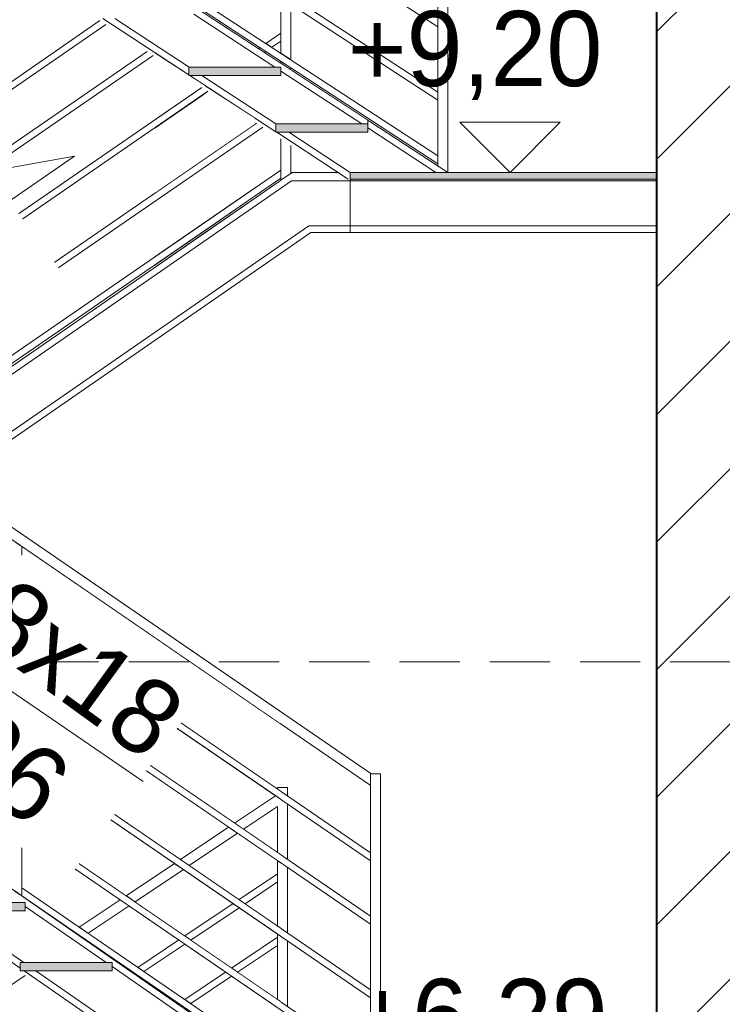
# Model space of a CAD drawing. Header units: millimetres. Extents: x 67877 to 166263, y -957 to 33454.
# Tile 63 of 98: x 82097 to 84198, y 13801 to 16748. Entities that reach past the tile are written whole.
import ezdxf

# ---------------------------------------------------------------- set-up
doc = ezdxf.new("R2010")
doc.units = ezdxf.units.MM
doc.linetypes.add('Przerywana gęsta', pattern=[135, 90, -45])
doc.linetypes.add('Wipeout_Contour', pattern=[1000, 0, -1000])
for name, color, linetype, lineweight in [('0_Nr_pióra__1', 7, 'Continuous', 13), ('0_Nr_pióra__103', 7, 'Continuous', 5), ('0_Nr_pióra__122', 255, 'Continuous', 0), ('0_Nr_pióra__7', 7, 'Continuous', 20), ('inw_schody zewnętrzne_Nr_pióra__1', 7, 'Continuous', 13), ('inw_schody zewnętrzne_Nr_pióra__27', 7, 'Continuous', 40), ('inw_ściany zewnętrzne_Nr_pióra__61', 251, 'Continuous', 13)]:
    doc.layers.add(name, color=color, linetype=linetype, lineweight=lineweight)
doc.layers.add('inw_schody zewnętrzne', color=7, linetype='Continuous')
doc.styles.add('STYL_AUTOMATYCZNY_1', font='GOTHIC.TTF')
pattern_1 = [(45, (51469.33, 7089.58), (-190.9188, 190.9188), [])]

# ---------------------------------------------------------------- blocks, each defined once
blk = doc.blocks.new('Wymiary_60_4', base_point=(771825.4, 13428.1))
at = {"layer": '0_Nr_pióra__1', "linetype": 'Continuous'}
for p, q in [((771825.4, 13428.1), (771675.4, 13578.1)), ((771675.4, 13578.1), (771975.4, 13578.1)), ((771975.4, 13578.1), (771825.4, 13428.1))]:
    blk.add_line(p, q, dxfattribs=at)
at = {"layer": '0_Nr_pióra__1', "insert": (771340.3, 13644.4), "char_height": 225, "attachment_point": 7, "style": 'STYL_AUTOMATYCZNY_1'}
blk.add_mtext('\\A1;{\\pql;\\fCentury Gothic|b0|i0|c238|p34;+9,20}', dxfattribs=at)
blk = doc.blocks.new('Wymiary_63_4', base_point=(771825.4, 10519.2))
at = {"layer": '0_Nr_pióra__1', "linetype": 'Continuous'}
for p, q in [((771825.4, 10519.2), (771675.4, 10669.2)), ((771675.4, 10669.2), (771975.4, 10669.2)), ((771975.4, 10669.2), (771825.4, 10519.2))]:
    blk.add_line(p, q, dxfattribs=at)
at = {"layer": '0_Nr_pióra__1', "insert": (771356.3, 10747.4), "char_height": 225, "attachment_point": 7, "style": 'STYL_AUTOMATYCZNY_1'}
blk.add_mtext('\\A1;{\\pql;\\fCentury Gothic|b0|i0|c238|p34;+6,29}', dxfattribs=at)

msp = doc.modelspace()

# ---------------------------------------------------------------- linework, layer by layer
at = {"layer": '0_Nr_pióra__103', "linetype": 'Continuous'}
for p, q in [((83377.854, 16291.011), (83377.854, 17379.079)), ((83145.927, 14458.733), (83145.927, 14490.895)), ((83145.927, 14490.895), (83175.927, 14490.895)), ((83175.927, 14490.895), (83175.927, 14470.326)), ((83175.927, 13382.174), (83175.927, 14470.326)), ((83145.927, 13402.943), (83145.927, 14458.733))]:
    msp.add_line(p, q, dxfattribs=at)

# ---------------------------------------------------------------- block references
at = {"linetype": 'Continuous'}
msp.add_blockref('Wymiary_63_4', (83563.402, 13382.174), dxfattribs=at)

# ---------------------------------------------------------------- wipeouts: each hides what was drawn before it
at = {"linetype": 'Wipeout_Contour', "ltscale": 3085102.018594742}
msp.add_wipeout([(82892.816, 16061.011), (82907.816, 16061.011), (82907.816, 16086.011), (82892.816, 16086.011)], dxfattribs=at)
at = {"linetype": 'Wipeout_Contour', "ltscale": 3851751.022561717}
msp.add_wipeout([(81850.267, 14081.011), (82097.816, 13909.632), (82097.816, 13926.011), (82108.941, 13926.011), (81885.052, 14081.011)], dxfattribs=at)
at = {"linetype": 'Wipeout_Contour', "ltscale": 3084417.364313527}
msp.add_wipeout([(82651.159, 16110.873), (82798.096, 16212.598), (82798.096, 16455.022), (82651.159, 16551.096)], dxfattribs=at).dxf.layer = 'inw_schody zewnętrzne'
at = {"linetype": 'Wipeout_Contour', "ltscale": 3089295.495354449}
msp.add_wipeout([(83976.503, 14826.011), (83976.503, 11946.011), (84001.087, 11946.011), (84001.087, 14826.011)], dxfattribs=at).dxf.layer = 'inw_schody zewnętrzne'

# ---------------------------------------------------------------- next in the draw order: wipeouts: each hides what was drawn before it
at = {"linetype": 'Wipeout_Contour', "ltscale": 3852289.578869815}
msp.add_wipeout([(82112.816, 14081.011), (81885.052, 14081.011), (82108.941, 13926.011), (82355.599, 13926.011), (82112.816, 14094.092)], dxfattribs=at)
at = {"linetype": 'Wipeout_Contour', "ltscale": 3853038.002917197}
msp.add_wipeout([(82110.267, 13901.011), (82357.816, 13729.632), (82357.816, 13746.011), (82368.941, 13746.011), (82145.052, 13901.011)], dxfattribs=at)
at = {"linetype": 'Wipeout_Contour', "ltscale": 3089477.400745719}
msp.add_wipeout([(83976.503, 17796.011), (83976.503, 14826.011), (84001.087, 14826.011), (84001.087, 17796.011)], dxfattribs=at).dxf.layer = 'inw_schody zewnętrzne'
at = {"linetype": 'Wipeout_Contour', "ltscale": 5396786.553637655}
msp.add_wipeout([(82501.275, 16007.107), (82651.159, 16110.873), (82651.159, 16551.096), (82605.406, 16581.011), (82602.816, 16581.011), (82602.816, 16582.705), (82501.275, 16649.097)], dxfattribs=at).dxf.layer = 'inw_schody zewnętrzne'

# ---------------------------------------------------------------- next in the draw order: wipeouts: each hides what was drawn before it
at = {"linetype": 'Wipeout_Contour', "ltscale": 3854462.899920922}
msp.add_wipeout([(82381.587, 16751.011), (82345.406, 16751.011), (82602.816, 16582.705), (82602.816, 16606.011), (82603.352, 16606.011)], dxfattribs=at)
at = {"linetype": 'Wipeout_Contour', "ltscale": 3853576.517018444}
msp.add_wipeout([(82372.816, 13901.011), (82145.052, 13901.011), (82368.941, 13746.011), (82615.599, 13746.011), (82372.816, 13914.092)], dxfattribs=at)
at = {"linetype": 'Wipeout_Contour', "ltscale": 9280111.495333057}
msp.add_wipeout([(84225.838, 14826.011), (84001.087, 14826.011), (84001.087, 11946.011), (84225.838, 11946.011), (84632.483, 11946.011), (85176.674, 11946.011), (85950.368, 11946.011), (86059.331, 11946.011), (86059.331, 14826.011), (85950.368, 14826.011), (85176.674, 14826.011), (84632.483, 14826.011)], dxfattribs=at).dxf.layer = 'inw_schody zewnętrzne'

# ---------------------------------------------------------------- next in the draw order: hatches: boundary and pattern name
at = {"layer": 'inw_schody zewnętrzne_Nr_pióra__1', "linetype": 'Continuous'}
h = msp.add_hatch(dxfattribs=at)
h.set_pattern_fill('Bloczki_ceramiczne_0004', color=256, style=0, pattern_type=2)
h.set_pattern_definition(pattern_1)
h.paths.add_polyline_path([(84225.838, 14826.011), (84001.087, 14826.011), (84001.087, 11946.011), (84225.838, 11946.011), (84632.483, 11946.011), (85176.674, 11946.011), (85950.368, 11946.011), (86059.331, 11946.011), (86059.331, 14826.011), (85950.368, 14826.011), (85176.674, 14826.011), (84632.483, 14826.011)])

# ---------------------------------------------------------------- next in the draw order: wipeouts: each hides what was drawn before it
at = {"linetype": 'Wipeout_Contour', "ltscale": 3855011.261268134}
msp.add_wipeout([(82617.816, 16751.011), (82381.587, 16751.011), (82603.352, 16606.011), (82859.908, 16606.011), (82617.816, 16764.302)], dxfattribs=at)
at = {"linetype": 'Wipeout_Contour', "ltscale": 3855747.578351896}
msp.add_wipeout([(82641.587, 16581.011), (82605.406, 16581.011), (82862.816, 16412.705), (82862.816, 16436.011), (82863.352, 16436.011)], dxfattribs=at)
at = {"linetype": 'Wipeout_Contour', "ltscale": 17718330.59416122}
msp.add_wipeout([(81072.816, 14838.174), (81072.816, 14814.092), (81315.599, 14646.011), (81332.816, 14646.011), (81332.816, 14634.092), (81575.599, 14466.011), (81592.816, 14466.011), (81592.816, 14454.092), (81835.599, 14286.011), (81852.816, 14286.011), (81852.816, 14274.092), (82095.599, 14106.011), (82112.816, 14106.011), (82112.816, 14094.092), (82355.599, 13926.011), (82372.816, 13926.011), (82372.816, 13914.092), (82615.599, 13746.011), (82632.816, 13746.011), (82632.816, 13734.092), (82875.599, 13566.011), (82892.816, 13566.011), (82892.816, 13578.174)], dxfattribs=at)

# ---------------------------------------------------------------- next in the draw order: hatches: boundary and pattern name
at = {"layer": '0_Nr_pióra__1', "linetype": 'Continuous'}
for points in [[(82112.816, 14081.011), (82112.816, 14106.011), (81837.816, 14106.011), (81837.816, 14081.011)], [(82372.816, 13901.011), (82372.816, 13926.011), (82097.816, 13926.011), (82097.816, 13901.011)]]:
    msp.add_hatch(color=256, dxfattribs=at).paths.add_polyline_path(points)

# ---------------------------------------------------------------- next in the draw order: linework, layer by layer
at = {"layer": '0_Nr_pióra__103', "linetype": 'Continuous'}
for p, q in [((82898.074, 14424.746), (82898.074, 14449.732)), ((82898.074, 14234.746), (82898.074, 14400.496)), ((82898.074, 14014.746), (82898.074, 14210.496)), ((82898.074, 13794.746), (82898.074, 13990.496))]:
    msp.add_line(p, q, dxfattribs=at)

# ---------------------------------------------------------------- next in the draw order: wipeouts: each hides what was drawn before it
at = {"linetype": 'Wipeout_Contour', "ltscale": 3856295.900670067}
msp.add_wipeout([(82877.816, 16581.011), (82641.587, 16581.011), (82863.352, 16436.011), (83119.908, 16436.011), (82877.816, 16594.302)], dxfattribs=at)
at = {"linetype": 'Wipeout_Contour', "ltscale": 3085560.796563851}
msp.add_wipeout([(82901.587, 16411.011), (82865.406, 16411.011), (83137.816, 16232.898), (83137.816, 16256.554)], dxfattribs=at)
at = {"linetype": 'Wipeout_Contour', "ltscale": 9280656.49350918}
msp.add_wipeout([(84225.838, 17796.011), (84001.087, 17796.011), (84001.087, 14826.011), (84225.838, 14826.011), (84632.483, 14826.011), (85176.674, 14826.011), (85950.368, 14826.011), (86059.331, 14826.011), (86059.331, 17796.011), (85950.368, 17796.011), (85176.674, 17796.011), (84632.483, 17796.011)], dxfattribs=at).dxf.layer = 'inw_schody zewnętrzne'

# ---------------------------------------------------------------- next in the draw order: hatches: boundary and pattern name
at = {"layer": 'inw_schody zewnętrzne_Nr_pióra__1', "linetype": 'Continuous'}
h = msp.add_hatch(dxfattribs=at)
h.set_pattern_fill('Bloczki_ceramiczne_0004', color=256, style=0, pattern_type=2)
h.set_pattern_definition(pattern_1)
h.paths.add_polyline_path([(84225.838, 17796.011), (84001.087, 17796.011), (84001.087, 14826.011), (84225.838, 14826.011), (84632.483, 14826.011), (85176.674, 14826.011), (85950.368, 14826.011), (86059.331, 14826.011), (86059.331, 17796.011), (85950.368, 17796.011), (85176.674, 17796.011), (84632.483, 17796.011)])

# ---------------------------------------------------------------- next in the draw order: linework, layer by layer
at = {"layer": '0_Nr_pióra__103', "linetype": 'Continuous'}
for p, q in [((82961.69, 16131.011), (84001.087, 16131.011)), ((82967.586, 16111.011), (84001.087, 16111.011))]:
    msp.add_line(p, q, dxfattribs=at)
at = {"layer": 'inw_schody zewnętrzne_Nr_pióra__27', "linetype": 'Continuous'}
for p, q in [((84001.087, 17796.011), (84001.087, 14826.011)), ((84001.087, 14826.011), (84001.087, 11946.011))]:
    msp.add_line(p, q, dxfattribs=at)

# ---------------------------------------------------------------- next in the draw order: wipeouts: each hides what was drawn before it
at = {"linetype": 'Wipeout_Contour', "ltscale": 20033669.77362396}
msp.add_wipeout([(81057.816, 17784.302), (81299.908, 17626.011), (81317.816, 17626.011), (81317.816, 17614.302), (81559.908, 17456.011), (81577.816, 17456.011), (81577.816, 17444.302), (81819.908, 17286.011), (81837.816, 17286.011), (81837.816, 17274.302), (82079.908, 17116.011), (82097.816, 17116.011), (82097.816, 17104.302), (82339.908, 16946.011), (82357.816, 16946.011), (82357.816, 16934.302), (82599.908, 16776.011), (82617.816, 16776.011), (82617.816, 16764.302), (82859.908, 16606.011), (82877.816, 16606.011), (82877.816, 16594.302), (83119.908, 16436.011), (83137.816, 16436.011), (83137.816, 16447.959), (81057.816, 17807.959)], dxfattribs=at)
at = {"linetype": 'Wipeout_Contour', "ltscale": 2314317.087587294}
msp.add_wipeout([(83137.816, 16411.011), (82901.587, 16411.011), (83137.816, 16256.554)], dxfattribs=at)
at = {"linetype": 'Wipeout_Contour', "ltscale": 3083325.49331883}
msp.add_wipeout([(82103.509, 14125.269), (82877.816, 13594.386), (82877.816, 13618.635), (82103.509, 14149.519)], dxfattribs=at)

# ---------------------------------------------------------------- next in the draw order: hatches: boundary and pattern name
at = {"layer": '0_Nr_pióra__1', "linetype": 'Continuous'}
for points in [[(82877.816, 16581.011), (82877.816, 16606.011), (82602.816, 16606.011), (82602.816, 16581.011)], [(83137.816, 16411.011), (83137.816, 16436.011), (82862.816, 16436.011), (82862.816, 16411.011)], [(84001.087, 16266.011), (84001.087, 16291.011), (83085.117, 16291.011), (83085.117, 16266.011)]]:
    msp.add_hatch(color=256, dxfattribs=at).paths.add_polyline_path(points)
at = {"layer": '0_Nr_pióra__122', "linetype": 'Continuous'}
msp.add_hatch(color=256, dxfattribs=at).paths.add_polyline_path([(84001.087, 16271.011), (84001.087, 16291.011), (83085.117, 16291.011), (83085.117, 16271.011)])

# ---------------------------------------------------------------- next in the draw order: linework, layer by layer
at = {"layer": '0_Nr_pióra__1', "linetype": 'Continuous', "flags": 128}
for points in [[(84001.087, 16271.011), (84001.087, 16291.011), (83085.117, 16291.011), (83085.117, 16271.011)], [(84001.087, 16266.011), (84001.087, 16291.011), (83085.117, 16291.011), (83085.117, 16266.011)]]:
    msp.add_lwpolyline(points, close=True, dxfattribs=at)
at = {"layer": '0_Nr_pióra__103', "linetype": 'Continuous'}
msp.add_line((83085.117, 16291.011), (83085.117, 16111.011), dxfattribs=at)

# ---------------------------------------------------------------- next in the draw order: wipeouts: each hides what was drawn before it
at = {"linetype": 'Wipeout_Contour', "ltscale": 3080018.374883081}
msp.add_wipeout([(82159.057, 16860.907), (81063.208, 16106.226), (81080.223, 16081.518), (82186.19, 16843.167)], dxfattribs=at)
at = {"linetype": 'Wipeout_Contour', "ltscale": 3083336.441440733}
msp.add_wipeout([(82103.509, 14339.519), (82103.509, 14315.269), (82877.816, 13784.386), (82877.816, 13808.635)], dxfattribs=at)

# ---------------------------------------------------------------- next in the draw order: linework, layer by layer
at = {"layer": '0_Nr_pióra__103', "linetype": 'Continuous'}
for p, q in [((82372.816, 13926.011), (82097.816, 13926.011)), ((82372.816, 13926.011), (82372.816, 13901.011)), ((82368.941, 13746.011), (82145.052, 13901.011))]:
    msp.add_line(p, q, dxfattribs=at)

# ---------------------------------------------------------------- next in the draw order: wipeouts: each hides what was drawn before it
at = {"linetype": 'Wipeout_Contour', "ltscale": 3085154.001433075}
msp.add_wipeout([(82459.482, 16920.776), (82459.482, 16896.892), (83347.96, 16316.885), (83347.96, 16340.769)], dxfattribs=at)
at = {"linetype": 'Wipeout_Contour', "ltscale": 3083226.49481889}
msp.add_wipeout([(81988.012, 15660.971), (82877.816, 16273.754), (82877.816, 16298.038), (81988.012, 15685.255)], dxfattribs=at)
at = {"linetype": 'Wipeout_Contour', "ltscale": 3083349.35218373}
msp.add_wipeout([(82103.509, 14559.519), (82103.509, 14535.269), (82877.816, 14004.386), (82877.816, 14028.635)], dxfattribs=at)
at = {"linetype": 'Wipeout_Contour', "ltscale": 3084599.382375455}
msp.add_wipeout([(82868.074, 13977.548), (82748.426, 13897.348), (82748.535, 13897.273), (82868.074, 13977.4)], dxfattribs=at)
at = {"linetype": 'Wipeout_Contour', "ltscale": 6931303.425471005}
msp.add_wipeout([(82112.845, 13887.279), (81079.855, 13194.866), (81080.184, 13194.866), (81963.141, 13786.711), (81963.141, 13786.894), (81983.137, 13800.299), (81983.576, 13800.446), (81983.576, 13800.408), (82113.008, 13887.166)], dxfattribs=at)
at = {"linetype": 'Wipeout_Contour', "ltscale": 3083142.829944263}
msp.add_wipeout([(82450.29, 13887.508), (82439.342, 13880.169), (82439.45, 13880.094), (82450.399, 13887.433)], dxfattribs=at)
at = {"linetype": 'Wipeout_Contour', "ltscale": 3084038.910918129}
msp.add_wipeout([(82608.3, 13803.422), (82608.409, 13803.347), (82730.651, 13885.286), (82730.542, 13885.36)], dxfattribs=at)
at = {"linetype": 'Wipeout_Contour', "ltscale": 3083661.130420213}
msp.add_wipeout([(82561.111, 13795.868), (82578.781, 13783.635), (82590.416, 13791.434), (82572.659, 13803.609)], dxfattribs=at)

# ---------------------------------------------------------------- next in the draw order: linework, layer by layer
at = {"layer": '0_Nr_pióra__103', "linetype": 'Continuous'}
for p, q in [((83137.816, 16447.959), (83137.816, 16436.011)), ((82862.816, 16436.011), (82862.816, 16411.011)), ((83137.816, 16436.011), (82862.816, 16436.011)), ((83137.816, 16436.011), (83137.816, 16411.011)), ((83341.673, 16291.011), (83137.816, 16424.302)), ((83137.816, 16411.011), (82862.816, 16411.011)), ((82112.816, 14081.011), (81837.816, 14081.011)), ((82108.941, 13926.011), (81885.052, 14081.011)), ((82569.879, 13801.745), (82572.659, 13803.609))]:
    msp.add_line(p, q, dxfattribs=at)

# ---------------------------------------------------------------- next in the draw order: wipeouts: each hides what was drawn before it
at = {"linetype": 'Wipeout_Contour', "ltscale": 3085167.649755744}
msp.add_wipeout([(82459.482, 17110.776), (82459.482, 17086.892), (83347.96, 16506.885), (83347.96, 16530.769)], dxfattribs=at)
at = {"linetype": 'Wipeout_Contour', "ltscale": 3083111.478986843}
msp.add_wipeout([(81988.012, 15850.971), (82823.586, 16426.408), (82805.498, 16438.234), (81988.012, 15875.255)], dxfattribs=at)
at = {"linetype": 'Wipeout_Contour', "ltscale": 3085089.334020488}
msp.add_wipeout([(82877.816, 16255.896), (82907.816, 16276.556), (82907.816, 16371.334), (82877.816, 16390.95)], dxfattribs=at)
at = {"linetype": 'Wipeout_Contour', "ltscale": 3083434.759802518}
msp.add_wipeout([(82441.654, 14107.679), (82441.817, 14107.567), (82586.184, 14204.336), (82586.021, 14204.448)], dxfattribs=at)
at = {"linetype": 'Wipeout_Contour', "ltscale": 3084655.067527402}
msp.add_wipeout([(82770.551, 14102.178), (82770.66, 14102.104), (82868.074, 14167.401), (82868.074, 14167.548)], dxfattribs=at)
at = {"linetype": 'Wipeout_Contour', "ltscale": 3082824.156421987}
msp.add_wipeout([(82423.77, 14095.691), (82301.528, 14013.752), (82301.691, 14013.641), (82423.933, 14095.579)], dxfattribs=at)
at = {"linetype": 'Wipeout_Contour', "ltscale": 3082484.640268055}
msp.add_wipeout([(82273.513, 13994.974), (82273.675, 13994.862), (82283.807, 14001.653), (82283.644, 14001.765)], dxfattribs=at)
at = {"linetype": 'Wipeout_Contour', "ltscale": 6160439.816327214}
msp.add_wipeout([(81077.988, 13197.651), (81079.855, 13194.866), (82112.845, 13887.279), (82110.267, 13889.063), (82097.816, 13889.063), (82097.816, 13897.684), (82086.341, 13905.628), (81077.988, 13229.73)], dxfattribs=at)
at = {"linetype": 'Wipeout_Contour', "ltscale": 3083107.544856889}
msp.add_wipeout([(82421.672, 13892.402), (82439.342, 13880.169), (82450.29, 13887.508), (82432.533, 13899.682)], dxfattribs=at)
at = {"linetype": 'Wipeout_Contour', "ltscale": 3084003.532650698}
msp.add_wipeout([(82590.543, 13815.596), (82608.3, 13803.422), (82730.542, 13885.36), (82712.785, 13897.535)], dxfattribs=at)

# ---------------------------------------------------------------- next in the draw order: linework, layer by layer
at = {"layer": '0_Nr_pióra__103', "linetype": 'Continuous'}
for p, q in [((82602.816, 16606.011), (82602.816, 16581.011)), ((83079.524, 16271.011), (82865.406, 16411.011)), ((82877.816, 16267.789), (82877.816, 16390.95)), ((83085.117, 16291.011), (82901.587, 16411.011)), ((82907.816, 16288.558), (82907.816, 16371.334)), ((83048.936, 16291.011), (82910.033, 16291.011)), ((83085.117, 16266.011), (82910.033, 16266.011)), ((82097.816, 13909.632), (81850.267, 14081.011)), ((82097.816, 13926.011), (82097.816, 13901.011)), ((81983.576, 13800.408), (82113.007, 13887.166)), ((82372.816, 13901.011), (82097.816, 13901.011)), ((82357.816, 13729.632), (82110.267, 13901.011)), ((82430.441, 13898.28), (82432.533, 13899.682))]:
    msp.add_line(p, q, dxfattribs=at)

# ---------------------------------------------------------------- next in the draw order: wipeouts: each hides what was drawn before it
at = {"linetype": 'Wipeout_Contour', "ltscale": 3085183.686890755}
msp.add_wipeout([(82459.482, 17306.892), (83347.96, 16726.885), (83347.96, 16750.769), (82459.482, 17330.776)], dxfattribs=at)
at = {"linetype": 'Wipeout_Contour', "ltscale": 3084811.348003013}
msp.add_wipeout([(82801.819, 16655.701), (82819.908, 16643.874), (82833.123, 16652.975), (82815.021, 16664.793)], dxfattribs=at)
at = {"linetype": 'Wipeout_Contour', "ltscale": 3085109.177081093}
msp.add_wipeout([(82877.816, 16606.011), (82907.816, 16586.396), (82907.816, 16604.215), (82877.816, 16623.8)], dxfattribs=at)
at = {"linetype": 'Wipeout_Contour', "ltscale": 3082795.067056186}
msp.add_wipeout([(82641.627, 16545.381), (81988.012, 16095.255), (81988.012, 16070.971), (82659.715, 16533.554)], dxfattribs=at)
at = {"linetype": 'Wipeout_Contour', "ltscale": 3081393.173666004}
msp.add_wipeout([(82892.816, 14666.226), (81087.816, 15903.779), (81087.816, 15867.405), (82875.851, 14641.483)], dxfattribs=at)
at = {"linetype": 'Wipeout_Contour', "ltscale": 3082431.717114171}
msp.add_wipeout([(82257.009, 14020.026), (82247.008, 14013.323), (82273.513, 13994.974), (82283.644, 14001.765)], dxfattribs=at)
at = {"linetype": 'Wipeout_Contour', "ltscale": 3084581.913629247}
msp.add_wipeout([(82868.074, 14001.625), (82730.669, 13909.522), (82748.426, 13897.348), (82868.074, 13977.548)], dxfattribs=at)
at = {"linetype": 'Wipeout_Contour', "ltscale": 3083483.962579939}
msp.add_wipeout([(82590.416, 13981.434), (82468.174, 13899.495), (82468.283, 13899.421), (82590.525, 13981.36)], dxfattribs=at)

# ---------------------------------------------------------------- next in the draw order: linework, layer by layer
at = {"layer": '0_Nr_pióra__103', "linetype": 'Continuous'}
for p, q in [((83347.854, 16310.627), (83347.854, 17365.893)), ((82810.719, 16661.83), (82815.021, 16664.793)), ((82877.816, 16606.011), (82602.816, 16606.011)), ((82877.816, 16606.011), (82877.816, 16581.011)), ((83119.908, 16436.011), (82877.816, 16594.302)), ((82907.816, 16598.344), (82907.816, 16604.215)), ((82877.816, 16581.011), (82602.816, 16581.011)), ((82862.816, 16412.705), (82605.406, 16581.011)), ((82863.352, 16436.011), (82641.587, 16581.011)), ((81988.012, 15660.971), (82877.816, 16273.754)), ((82255.777, 14019.201), (82257.009, 14020.026)), ((82608.409, 13803.347), (82730.651, 13885.286))]:
    msp.add_line(p, q, dxfattribs=at)

# ---------------------------------------------------------------- next in the draw order: block references
at = {"linetype": 'Continuous'}
msp.add_blockref('Wymiary_60_4', (83563.402, 16291.011), dxfattribs=at)

# ---------------------------------------------------------------- next in the draw order: wipeouts: each hides what was drawn before it
at = {"linetype": 'Wipeout_Contour', "ltscale": 3084982.516810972}
msp.add_wipeout([(82877.816, 16708.038), (82832.825, 16677.054), (82850.928, 16665.237), (82877.816, 16683.754)], dxfattribs=at)
at = {"linetype": 'Wipeout_Contour', "ltscale": 3082478.815608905}
msp.add_wipeout([(81988.012, 16290.971), (82495.844, 16640.701), (82477.755, 16652.528), (81988.012, 16315.255)], dxfattribs=at)
at = {"linetype": 'Wipeout_Contour', "ltscale": 3083362.514103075}
msp.add_wipeout([(82103.509, 14779.519), (82103.509, 14755.269), (82877.816, 14224.386), (82877.816, 14248.635)], dxfattribs=at)
at = {"linetype": 'Wipeout_Contour', "ltscale": 3082771.099674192}
msp.add_wipeout([(82274.893, 14032.014), (82301.528, 14013.752), (82423.77, 14095.691), (82397.134, 14113.953)], dxfattribs=at)
at = {"linetype": 'Wipeout_Contour', "ltscale": 3084094.50597928}
msp.add_wipeout([(82752.667, 14090.191), (82608.3, 13993.422), (82608.409, 13993.347), (82752.776, 14090.116)], dxfattribs=at)
at = {"linetype": 'Wipeout_Contour', "ltscale": 3084856.468239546}
msp.add_wipeout([(82868.074, 14011.065), (82868.074, 13815.314), (82877.816, 13808.635), (82877.816, 14004.386)], dxfattribs=at)
at = {"linetype": 'Wipeout_Contour', "ltscale": 3083448.587782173}
msp.add_wipeout([(82450.417, 13911.67), (82468.174, 13899.495), (82590.416, 13981.434), (82572.659, 13993.609)], dxfattribs=at)

# ---------------------------------------------------------------- next in the draw order: linework, layer by layer
at = {"layer": '0_Nr_pióra__103', "linetype": 'Continuous'}
for p, q in [((82603.352, 16606.011), (82381.587, 16751.011)), ((82859.908, 16606.011), (82617.816, 16764.302)), ((82828.807, 16650.003), (82833.123, 16652.975)), ((81988.012, 15875.255), (82805.498, 16438.234)), ((81988.012, 15850.971), (82823.586, 16426.408)), ((81988.012, 15685.255), (82877.816, 16298.038)), ((82355.599, 13926.011), (82112.816, 14094.092)), ((82274.893, 14032.014), (82397.134, 14113.953)), ((82282.444, 14000.739), (82283.807, 14001.653)), ((82868.074, 13815.314), (82868.074, 14011.065)), ((82450.417, 13911.67), (82572.659, 13993.609)), ((82748.535, 13897.273), (82868.074, 13977.401)), ((82615.599, 13746.011), (82372.816, 13914.092)), ((82448.219, 13885.972), (82450.399, 13887.433)), ((82590.543, 13815.596), (82712.785, 13897.535))]:
    msp.add_line(p, q, dxfattribs=at)

# ---------------------------------------------------------------- next in the draw order: wipeouts: each hides what was drawn before it
at = {"linetype": 'Wipeout_Contour', "ltscale": 3085117.485674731}
msp.add_wipeout([(82877.816, 16813.8), (82877.816, 16647.684), (82907.816, 16628.1), (82907.816, 16794.215)], dxfattribs=at)
at = {"linetype": 'Wipeout_Contour', "ltscale": 5394396.401285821}
msp.add_wipeout([(81988.012, 16480.971), (82354.319, 16733.236), (82345.407, 16739.063), (82342.816, 16739.063), (82342.816, 16740.757), (82336.23, 16745.063), (81988.012, 16505.255)], dxfattribs=at)
at = {"linetype": 'Wipeout_Contour', "ltscale": 3083374.083098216}
msp.add_wipeout([(82103.509, 14969.519), (82103.509, 14945.269), (82877.816, 14414.386), (82877.816, 14438.635)], dxfattribs=at)
at = {"linetype": 'Wipeout_Contour', "ltscale": 3084659.585857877}
msp.add_wipeout([(82766.156, 14325.192), (82766.319, 14325.08), (82868.074, 14393.287), (82868.074, 14393.508)], dxfattribs=at)
at = {"linetype": 'Wipeout_Contour', "ltscale": 3084090.096492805}
msp.add_wipeout([(82748.272, 14313.204), (82603.905, 14216.435), (82604.068, 14216.324), (82748.435, 14313.093)], dxfattribs=at)
at = {"linetype": 'Wipeout_Contour', "ltscale": 3083381.707919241}
msp.add_wipeout([(82415.018, 14125.94), (82441.654, 14107.679), (82586.021, 14204.448), (82559.385, 14222.709)], dxfattribs=at)

# ---------------------------------------------------------------- next in the draw order: linework, layer by layer
at = {"layer": '0_Nr_pióra__103', "linetype": 'Continuous'}
for p, q in [((83377.854, 16291.011), (81057.816, 17807.959)), ((83347.96, 16726.885), (82459.482, 17306.892)), ((83347.96, 16530.769), (82459.482, 17110.776)), ((83347.96, 16506.885), (82459.482, 17086.892)), ((83347.96, 16340.769), (82459.482, 16920.776)), ((83347.96, 16316.885), (82459.482, 16896.892)), ((82877.816, 16647.684), (82877.816, 16813.8)), ((82907.816, 16628.1), (82907.816, 16794.215)), ((81988.012, 16505.255), (82336.23, 16745.063)), ((82602.816, 16582.705), (82345.406, 16751.011)), ((81988.012, 16480.971), (82354.319, 16733.236)), ((82832.825, 16677.054), (82877.816, 16708.038)), ((82850.928, 16665.237), (82877.816, 16683.754)), ((81988.012, 16315.255), (82477.755, 16652.528)), ((81988.012, 16290.971), (82495.844, 16640.701)), ((82877.816, 16617.959), (82877.816, 16623.8)), ((81988.012, 16095.255), (82641.627, 16545.381)), ((81988.012, 16070.971), (82659.715, 16533.554)), ((82898.074, 14449.732), (82868.074, 14449.732)), ((82868.074, 14449.732), (82868.074, 14445.314)), ((82415.018, 14125.94), (82559.385, 14222.709)), ((82301.691, 14013.641), (82423.933, 14095.579))]:
    msp.add_line(p, q, dxfattribs=at)

# ---------------------------------------------------------------- next in the draw order: wipeouts: each hides what was drawn before it
at = {"linetype": 'Wipeout_Contour', "ltscale": 3081783.565153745}
msp.add_wipeout([(82083.509, 15184.733), (82083.509, 14127.255), (82103.509, 14113.409), (82103.509, 15171.02)], dxfattribs=at)
at = {"linetype": 'Wipeout_Contour', "ltscale": 3084037.049714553}
msp.add_wipeout([(82721.636, 14331.466), (82577.269, 14234.697), (82603.905, 14216.435), (82748.272, 14313.204)], dxfattribs=at)
at = {"linetype": 'Wipeout_Contour', "ltscale": 3084059.13445429}
msp.add_wipeout([(82590.543, 14005.596), (82608.3, 13993.422), (82752.667, 14090.191), (82734.91, 14102.365)], dxfattribs=at)

# ---------------------------------------------------------------- next in the draw order: linework, layer by layer
at = {"layer": '0_Nr_pióra__103', "linetype": 'Continuous'}
for p, q in [((81087.816, 15028.558), (82911.359, 16291.011)), ((81087.816, 15004.476), (82910.033, 16266.011)), ((81096.662, 14839.838), (82961.69, 16131.011)), ((81114.139, 14827.856), (82967.586, 16111.011)), ((83146.762, 14492.114), (81087.816, 15903.779)), ((83144.798, 14457.086), (81087.816, 15867.405)), ((82103.509, 14969.519), (82103.509, 15171.02)), ((82103.509, 14945.269), (82103.509, 14969.519)), ((82103.509, 14779.519), (82103.509, 14945.269)), ((82103.509, 14755.269), (82103.509, 14779.519)), ((82103.509, 14559.519), (82103.509, 14755.269)), ((82103.509, 14535.269), (82103.509, 14559.519)), ((82103.509, 14339.519), (82103.509, 14535.269)), ((82103.509, 14315.269), (82103.509, 14339.519)), ((82577.269, 14234.697), (82721.636, 14331.466)), ((82103.509, 14149.519), (82103.509, 14315.269)), ((82441.817, 14107.567), (82586.184, 14204.336)), ((82103.509, 14125.269), (82103.509, 14149.519)), ((82103.509, 14125.269), (82083.509, 14138.982)), ((82112.816, 14106.011), (81837.816, 14106.011)), ((82112.816, 14106.011), (82112.816, 14081.011)), ((82590.543, 14005.596), (82734.91, 14102.365)), ((82730.669, 13909.522), (82868.074, 14001.625)), ((82468.283, 13899.421), (82590.525, 13981.36))]:
    msp.add_line(p, q, dxfattribs=at)

# ---------------------------------------------------------------- next in the draw order: wipeouts: each hides what was drawn before it
at = {"linetype": 'Wipeout_Contour', "ltscale": 3855862.875157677}
msp.add_wipeout([(82739.52, 14343.454), (82766.156, 14325.192), (82877.816, 14400.038), (82877.816, 14414.386), (82861.762, 14425.392)], dxfattribs=at)
at = {"linetype": 'Wipeout_Contour', "ltscale": 3084637.583362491}
msp.add_wipeout([(82868.074, 14191.625), (82752.794, 14114.353), (82770.551, 14102.178), (82868.074, 14167.548)], dxfattribs=at)

# ---------------------------------------------------------------- next in the draw order: linework, layer by layer
at = {"layer": '0_Nr_pióra__103', "linetype": 'Continuous'}
for p, q in [((82604.068, 14216.324), (82748.435, 14313.093)), ((82608.409, 13993.347), (82752.776, 14090.116))]:
    msp.add_line(p, q, dxfattribs=at)

# ---------------------------------------------------------------- next in the draw order: wipeouts: each hides what was drawn before it
at = {"linetype": 'Wipeout_Contour', "ltscale": 3084880.653181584}
msp.add_wipeout([(82877.816, 14400.038), (82868.074, 14393.508), (82868.074, 14255.314), (82877.816, 14248.635)], dxfattribs=at)
at = {"linetype": 'Wipeout_Contour', "ltscale": 3084869.198909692}
msp.add_wipeout([(82868.074, 14231.065), (82868.074, 14035.314), (82877.816, 14028.635), (82877.816, 14224.386)], dxfattribs=at)
at = {"linetype": 'Wipeout_Contour', "ltscale": 3080641.115916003}
msp.add_wipeout([(81297.235, 16106.154), (81846.628, 16506.469), (82274.535, 15919.208), (81725.142, 15518.893)], dxfattribs=at).dxf.layer = '0_Nr_pióra__7'

# ---------------------------------------------------------------- next in the draw order: linework, layer by layer
at = {"layer": '0_Nr_pióra__1', "linetype": 'Continuous'}
for p, q in [((81506.059, 15819.973), (82260.919, 16339.824)), ((82260.919, 16339.824), (82021.413, 16296.362))]:
    msp.add_line(p, q, dxfattribs=at)
at = {"layer": '0_Nr_pióra__103', "linetype": 'Continuous'}
for p, q in [((83145.927, 14254.811), (82103.509, 14969.519)), ((83145.927, 14230.562), (82103.509, 14945.269)), ((83175.927, 13382.174), (81090.384, 14826.011)), ((83145.927, 14064.811), (82103.509, 14779.519)), ((83145.927, 14040.562), (82103.509, 14755.269)), ((83145.927, 13844.811), (82103.509, 14559.519)), ((83145.927, 13820.562), (82103.509, 14535.269)), ((82739.52, 14343.454), (82861.762, 14425.392)), ((82766.319, 14325.08), (82868.074, 14393.287)), ((82868.074, 14255.314), (82868.074, 14393.508)), ((83145.927, 13624.811), (82103.509, 14339.519)), ((83145.927, 13600.562), (82103.509, 14315.269)), ((82868.074, 14035.314), (82868.074, 14231.065)), ((82752.794, 14114.353), (82868.074, 14191.625)), ((83145.927, 13434.811), (82103.509, 14149.519)), ((82770.66, 14102.104), (82868.074, 14167.401)), ((83149.48, 13408.126), (82103.509, 14125.269))]:
    msp.add_line(p, q, dxfattribs=at)

# ---------------------------------------------------------------- next in the draw order: wipeouts: each hides what was drawn before it
at = {"linetype": 'Wipeout_Contour', "ltscale": 3082113.429549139}
msp.add_wipeout([(82114.058, 15159.861), (82664.278, 14760.684), (82237.588, 14172.539), (81687.368, 14571.716)], dxfattribs=at).dxf.layer = '0_Nr_pióra__7'

# ---------------------------------------------------------------- next in the draw order: linework, layer by layer
at = {"layer": '0_Nr_pióra__1', "linetype": 'Continuous'}
msp.add_line((82465.543, 14467.561), (81676.59, 15008.487), dxfattribs=at)
at = {"layer": 'inw_ściany zewnętrzne_Nr_pióra__61', "linetype": 'Przerywana gęsta', "ltscale": 2, "flags": 128}
msp.add_lwpolyline([(81072.816, 14826.226), (90410.826, 14826.226)], dxfattribs=at)

# ---------------------------------------------------------------- next in the draw order: texts
at = {"layer": '0_Nr_pióra__7', "linetype": 'Continuous', "insert": (81997.789, 14420.8), "char_height": 225, "attachment_point": 8, "rotation": 324.039687, "line_spacing_factor": 0.963147, "style": 'STYL_AUTOMATYCZNY_1'}
msp.add_mtext('\\A1;{\\pqc;\\fCentury Gothic|b0|i0|c238|p34;8\\fCentury Gothic|b0|i0|c238|p34;x1\\fCentury Gothic|b0|i0|c238|p34;8\\P\\pqc;\\fCentury Gothic|b0|i0|c238|p34;26}', dxfattribs=at)

doc.saveas('drawing.dxf')
